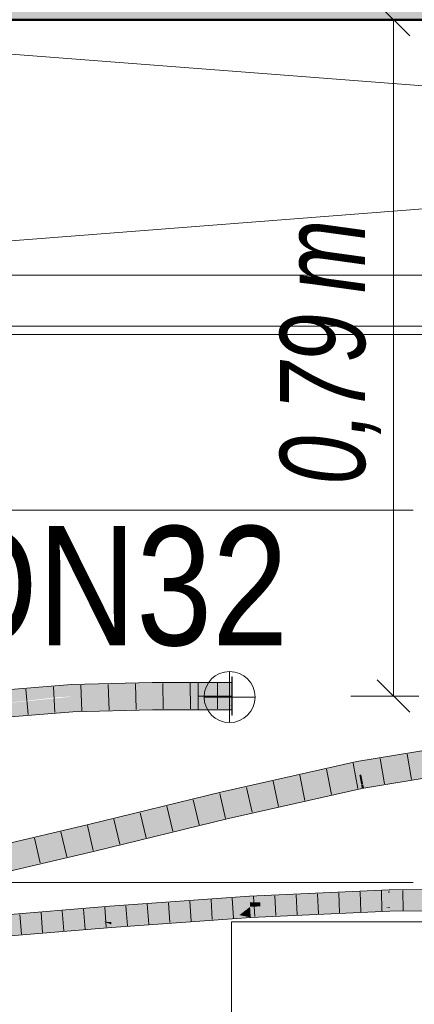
# Model space of a CAD drawing. Extents: x -620 to 300, y 62 to 1107.
# Tile 122 of 256: x -30 to -21, y 965 to 988. Entities that reach past the tile are written whole.
import ezdxf
from ezdxf.lldxf.tags import DXFTag

# ---------------------------------------------------------------- set-up
doc = ezdxf.new("R2010")
doc.units = 0
doc.layers.get('0').update_dxf_attribs({"lineweight": 35})
for name, color, linetype, lineweight, true_color in [('30 -34 Innenwände- 11 Durchbruch', 4, 'Continuous', 9, 0x00ffff), ('30 -35 Decken- 1 Konstruktion-Träger- Stahlbeton', 7, 'grob-A06G9FRA8I', 13, 0x33aa00), ('30 -35 Decken- 2.1 Treppen Innen 2D', 7, 'Continuous', 9, 0x599559), ('70 -75 Raumstempel- 1 Raumstempel', 1, 'Continuous', 50, 0xff0000), ('E_Aussparung Bemaßung', 5, 'Continuous', 9, 0x0000ff), ('E_Leerrohr 25', 7, 'Continuous', 9, 0xff8000), ('E_Leerrohr 25-Shading', 7, 'Continuous', 9, 0xff8000), ('E_Leerrohr 32', 7, 'Continuous', 9, 0x00b300), ('E_Leerrohr 32-Shading', 7, 'Continuous', 9, 0x00b300), ('E_Leerrohrdose 32', 7, 'Continuous', 9, 0x99ff99)]:
    doc.layers.add(name, color=color, linetype=linetype, lineweight=lineweight, true_color=true_color)
doc.layers.add('Detailelementbeschriftung', color=7, linetype='Continuous', lineweight=9)
doc.layers.add('iwb_Schraffur_Unterzug', color=7, linetype='Continuous', lineweight=5, true_color=0xffffcc, plot=False)
doc.styles.get("Standard").update_dxf_attribs({"font": 'ARIALN.TTF'})
tags = doc.linetypes.add('grob-A06G9FRA8I', pattern=[14, 3, -8, 3]).pattern_tags.tags
tags[8:9] = [DXFTag(74, 4), DXFTag(75, 0), DXFTag(340, '0'), DXFTag(46, 0.0), DXFTag(50, 0.0), DXFTag(44, 0.0), DXFTag(45, 0.0)]
tags[6:7] = [DXFTag(74, 4), DXFTag(75, 0), DXFTag(340, '0'), DXFTag(46, 0.0), DXFTag(50, 0.0), DXFTag(44, 0.0), DXFTag(45, 0.0)]
tags[4:5] = [DXFTag(74, 4), DXFTag(75, 0), DXFTag(340, '0'), DXFTag(46, 0.0), DXFTag(50, 0.0), DXFTag(44, 0.0), DXFTag(45, 0.0)]
tags = doc.linetypes.add('STRICHPUNKT2', pattern=[12.7, 6.35, -3.175, 0, -3.175]).pattern_tags.tags
tags[10:11] = [DXFTag(74, 4), DXFTag(75, 0), DXFTag(340, '0'), DXFTag(46, 0.0), DXFTag(50, 0.0), DXFTag(44, 0.0), DXFTag(45, 0.0)]
tags[8:9] = [DXFTag(74, 4), DXFTag(75, 0), DXFTag(340, '0'), DXFTag(46, 0.0), DXFTag(50, 0.0), DXFTag(44, 0.0), DXFTag(45, 0.0)]
tags[6:7] = [DXFTag(74, 4), DXFTag(75, 0), DXFTag(340, '0'), DXFTag(46, 0.0), DXFTag(50, 0.0), DXFTag(44, 0.0), DXFTag(45, 0.0)]
tags[4:5] = [DXFTag(74, 4), DXFTag(75, 0), DXFTag(340, '0'), DXFTag(46, 0.0), DXFTag(50, 0.0), DXFTag(44, 0.0), DXFTag(45, 0.0)]

# ---------------------------------------------------------------- blocks, each defined once
blk = doc.blocks.new('Shading-A06G9FND8I', base_point=(-10.6726598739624, 972.0637817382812))
at = {"layer": 'E_Leerrohr 32-Shading', "color": 83, "true_color": 0x7fd57f}
for points in [[(-15.3454475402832, 971.6173706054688), (-19.3877067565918, 970.8167114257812), (-14.84033679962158, 971.4708251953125), (-21.93147087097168, 970.3113403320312)], [(-15.41321182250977, 971.6063232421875), (-16.87749862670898, 971.3668823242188), (-21.97485160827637, 970.3042602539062), (-21.97961044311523, 970.3302612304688)], [(-15.41321182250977, 971.6063232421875), (-21.97485160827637, 970.3042602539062), (-19.3877067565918, 970.8167114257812)], [(-21.88680839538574, 970.0894165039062), (-14.81215953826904, 971.246337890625), (-21.93147087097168, 970.3113403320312), (-14.84033679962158, 971.4708251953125)], [(-16.87749862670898, 971.3668823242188), (-22.01551818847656, 970.5267944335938), (-21.97961044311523, 970.3302612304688)], [(-19.3877067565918, 970.8167114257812), (-21.97485160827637, 970.3042602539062), (-21.93147087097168, 970.3113403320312)], [(-25.1223087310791, 969.5923461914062), (-21.97961044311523, 970.3302612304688), (-25.17403411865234, 969.8126220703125), (-22.01551818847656, 970.5267944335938)], [(-25.1223087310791, 969.5923461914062), (-21.97485160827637, 970.3042602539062), (-21.97961044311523, 970.3302612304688)], [(-21.93418502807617, 970.0816650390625), (-21.97485160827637, 970.3042602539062), (-25.07058334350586, 969.3720703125), (-25.1223087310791, 969.5923461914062)], [(-21.93418502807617, 970.0816650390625), (-21.88680839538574, 970.0894165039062), (-21.97485160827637, 970.3042602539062), (-21.93147087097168, 970.3113403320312)], [(-25.1223087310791, 969.5923461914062), (-25.17403411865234, 969.8126220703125), (-28.26284408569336, 968.8276977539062), (-28.31542205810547, 969.0477905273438)], [(-25.07058334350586, 969.3720703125), (-25.1223087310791, 969.5923461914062), (-28.21026802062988, 968.607666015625), (-28.26284408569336, 968.8276977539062)], [(-28.2847728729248, 968.9194946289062), (-28.31542205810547, 969.0477905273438), (-31.45238494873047, 968.3126831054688)], [(-31.40449714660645, 968.091552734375), (-28.26284408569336, 968.8276977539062), (-31.45238494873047, 968.3126831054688), (-28.2847728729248, 968.9194946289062)], [(-29.89372062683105, 968.2131958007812), (-28.21026802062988, 968.607666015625), (-31.40449714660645, 968.091552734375), (-28.26284408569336, 968.8276977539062)], [(-29.89372062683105, 968.2131958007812), (-31.40449714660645, 968.091552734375), (-31.39329528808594, 968.0398559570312)], [(-31.35660743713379, 967.8704223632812), (-29.89372062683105, 968.2131958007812), (-31.39329528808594, 968.0398559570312)]]:
    blk.add_solid(points, dxfattribs=at)
at = {"layer": 'E_Leerrohr 32-Shading', "color": 83, "true_color": 0x7fbd7f}
for points in [[(-16.29699897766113, 971.48486328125), (-19.26719093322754, 971.0711059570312), (-16.47067451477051, 971.4495239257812), (-22.03236198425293, 970.6190185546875)], [(-16.47067451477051, 971.4495239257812), (-22.03236198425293, 970.6190185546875), (-16.87766075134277, 971.3668823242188), (-22.01551818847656, 970.5267944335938)], [(-18.48402214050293, 970.5968017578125), (-14.81215953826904, 971.246337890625), (-21.88680839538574, 970.0894165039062)], [(-16.76508522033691, 970.83203125), (-19.09078788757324, 970.4894409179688), (-21.86719131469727, 969.9976196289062), (-21.8673267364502, 969.998291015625)], [(-22.01551818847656, 970.5267944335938), (-22.03236198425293, 970.6190185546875), (-25.17403411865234, 969.8126220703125), (-25.19545936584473, 969.9038696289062)], [(-19.09078788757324, 970.4894409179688), (-21.80752372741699, 970.1007080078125), (-21.93222999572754, 970.0709228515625), (-21.93418502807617, 970.0816650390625)], [(-19.09078788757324, 970.4894409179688), (-21.88339042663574, 970.078125), (-21.8673267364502, 969.998291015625)], [(-18.48402214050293, 970.5968017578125), (-21.51237678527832, 970.1452026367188), (-19.09078788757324, 970.4894409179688), (-21.80752372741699, 970.1007080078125)], [(-21.93222999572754, 970.0709228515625), (-21.93418502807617, 970.0816650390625), (-25.07058334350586, 969.3720703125)], [(-25.04915809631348, 969.2808227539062), (-21.91733932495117, 969.9894409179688), (-25.07058334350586, 969.3720703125), (-21.93222999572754, 970.0709228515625)], [(-21.80752372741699, 970.1007080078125), (-21.88680839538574, 970.0894165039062), (-21.93418502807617, 970.0816650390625)], [(-21.88339042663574, 970.078125), (-21.93222999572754, 970.0709228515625), (-21.8673267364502, 969.998291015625), (-21.91733932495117, 969.9894409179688)], [(-21.8673267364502, 969.998291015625), (-21.91733932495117, 969.9894409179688), (-21.86719131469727, 969.9976196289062)], [(-21.51237678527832, 970.1452026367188), (-21.88680839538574, 970.0894165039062), (-21.80752372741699, 970.1007080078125)], [(-25.17403411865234, 969.8126220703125), (-25.19545936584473, 969.9038696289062), (-28.31542205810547, 969.0477905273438), (-28.33720016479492, 969.1389770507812)], [(-27.19053840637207, 968.7594604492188), (-25.04915809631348, 969.2808227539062), (-28.21026802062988, 968.607666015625), (-25.07058334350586, 969.3720703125)], [(-29.9566764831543, 968.7594604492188), (-31.36297035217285, 968.3394165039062), (-28.33720016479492, 969.1389770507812), (-28.31542205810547, 969.0477905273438)], [(-31.36297035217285, 968.3394165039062), (-31.45238494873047, 968.3126831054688), (-28.31542205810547, 969.0477905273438)], [(-28.19679069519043, 968.5512084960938), (-28.21026802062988, 968.607666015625), (-29.89372062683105, 968.2131958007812)], [(-27.19053840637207, 968.7594604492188), (-28.21026802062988, 968.607666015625), (-28.19679069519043, 968.5512084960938)], [(-28.18848991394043, 968.5164794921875), (-27.19053840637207, 968.7594604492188), (-28.19679069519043, 968.5512084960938)], [(-29.89372062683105, 968.2131958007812), (-30.67834281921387, 968.0293579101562), (-28.19679069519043, 968.5512084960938), (-30.55030822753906, 968.0441284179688)], [(-28.19679069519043, 968.5512084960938), (-30.55030822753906, 968.0441284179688), (-28.18848991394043, 968.5164794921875), (-29.86753845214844, 968.123046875)], [(-30.55030822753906, 968.0441284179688), (-31.35660743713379, 967.8704223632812), (-29.86753845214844, 968.123046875), (-30.42236137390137, 967.9930419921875)]]:
    blk.add_solid(points, dxfattribs=at)
blk = doc.blocks.new('Shading-A06G9FNF8I', base_point=(-24.97461700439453, 972.4774780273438))
at = {"layer": 'E_Leerrohr 32-Shading', "color": 83, "true_color": 0x7fbd7f}
for points in [[(-28.73831176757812, 972.4290771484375), (-30.62733840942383, 972.2762451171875), (-29.77438545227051, 972.251220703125), (-30.61780548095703, 972.1829833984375)], [(-28.73831176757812, 972.4290771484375), (-29.77438545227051, 972.251220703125), (-28.73651123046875, 972.3948974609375)], [(-29.77438545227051, 972.251220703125), (-28.7333812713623, 972.33544921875), (-28.73651123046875, 972.3948974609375)], [(-26.84316635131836, 972.4756469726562), (-28.73831176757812, 972.4290771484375), (-26.8431510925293, 972.474365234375), (-28.73651123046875, 972.3948974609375)], [(-28.73651123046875, 972.3948974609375), (-28.7333812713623, 972.33544921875), (-26.8431510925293, 972.474365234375), (-26.84196662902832, 972.3819580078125)], [(-24.97461700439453, 972.4774780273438), (-26.84316635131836, 972.4756469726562), (-26.8431510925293, 972.474365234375)], [(-24.97461700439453, 972.4774780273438), (-26.8431510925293, 972.474365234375), (-24.97461700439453, 972.3837890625), (-26.84196662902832, 972.3819580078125)], [(-28.70828437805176, 971.8589477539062), (-28.70957946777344, 971.883544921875), (-29.72589492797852, 971.7900390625), (-29.72630500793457, 971.8012084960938)], [(-28.70465087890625, 971.7899780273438), (-28.70828437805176, 971.8589477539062), (-29.72286605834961, 971.70751953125), (-29.72589492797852, 971.7900390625)], [(-26.83526039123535, 971.8584594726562), (-26.83589172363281, 971.9075927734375), (-28.70957946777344, 971.883544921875), (-28.7088794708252, 971.883544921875)], [(-26.83526039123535, 971.8584594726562), (-28.70957946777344, 971.883544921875), (-28.70828437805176, 971.8589477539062)], [(-26.83589172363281, 971.9075927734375), (-26.8361701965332, 971.929443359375), (-28.7088794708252, 971.883544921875)], [(-28.70828437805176, 971.8589477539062), (-28.70465087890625, 971.7899780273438), (-26.83526039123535, 971.8584594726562), (-26.83497047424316, 971.835693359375)], [(-25.07466316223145, 971.9225463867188), (-24.97461700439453, 971.9312133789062), (-26.8361701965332, 971.929443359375)], [(-26.83589172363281, 971.9075927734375), (-25.48829460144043, 971.8866577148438), (-26.8361701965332, 971.929443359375), (-25.07466316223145, 971.9225463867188)], [(-26.06701469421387, 971.83642578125), (-25.48829460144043, 971.8866577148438), (-26.83526039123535, 971.8584594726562), (-26.83589172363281, 971.9075927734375)], [(-26.83526039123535, 971.8584594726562), (-26.83497047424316, 971.835693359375), (-26.06701469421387, 971.83642578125)], [(-24.97461700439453, 971.8375244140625), (-24.97461700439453, 971.878662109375), (-26.06701469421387, 971.83642578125), (-25.48829460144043, 971.8866577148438)], [(-25.48829460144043, 971.8866577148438), (-24.97461700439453, 971.878662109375), (-25.07466316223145, 971.9225463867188), (-24.97461700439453, 971.9221801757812)], [(-24.97461700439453, 971.9221801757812), (-24.97461700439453, 971.9312133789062), (-25.07466316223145, 971.9225463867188)], [(-29.72589492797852, 971.7900390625), (-29.72630500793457, 971.8012084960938), (-30.57177543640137, 971.7327880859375)], [(-29.72286605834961, 971.70751953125), (-29.72589492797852, 971.7900390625), (-30.56224250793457, 971.6395263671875), (-30.57177543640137, 971.7327880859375)]]:
    blk.add_solid(points, dxfattribs=at)
at = {"layer": 'E_Leerrohr 32-Shading', "color": 83, "true_color": 0x7fd57f}
for points in [[(-28.72579956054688, 972.1915283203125), (-28.7333812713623, 972.33544921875), (-29.77438545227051, 972.251220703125)], [(-26.83910751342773, 972.1588134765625), (-26.84196662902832, 972.3819580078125), (-28.72579956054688, 972.1915283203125), (-28.7333812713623, 972.33544921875)], [(-24.97461700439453, 972.3837890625), (-26.84196662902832, 972.3819580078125), (-24.97461700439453, 972.1575317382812), (-26.83908462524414, 972.156982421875)], [(-28.7232666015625, 972.1434326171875), (-28.72579956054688, 972.1915283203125), (-30.61780548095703, 972.1829833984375), (-29.77438545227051, 972.251220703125)], [(-28.7232666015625, 972.1434326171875), (-30.61780548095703, 972.1829833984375), (-30.60920143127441, 972.0988159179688)], [(-29.0159740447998, 972.1365356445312), (-30.60920143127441, 972.0988159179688), (-30.59479522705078, 971.9579467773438)], [(-28.7232666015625, 972.1434326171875), (-30.59479141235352, 971.9578857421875), (-28.72148132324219, 972.1094970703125)], [(-28.72148132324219, 972.1094970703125), (-30.59479141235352, 971.9578857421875), (-29.72630500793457, 971.8012084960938), (-30.58023262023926, 971.8154907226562)], [(-28.72148132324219, 972.1094970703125), (-29.72630500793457, 971.8012084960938), (-28.70957946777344, 971.883544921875)], [(-26.83908462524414, 972.156982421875), (-26.83910751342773, 972.1588134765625), (-28.7232666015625, 972.1434326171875), (-28.72579956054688, 972.1915283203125)], [(-27.97593307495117, 972.1488037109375), (-28.7232666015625, 972.1434326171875), (-28.72148132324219, 972.1094970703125)], [(-26.83908462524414, 972.156982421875), (-27.97593307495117, 972.1488037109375), (-26.83906936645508, 972.1557006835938), (-28.72148132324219, 972.1094970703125)], [(-28.72148132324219, 972.1094970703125), (-28.70957946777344, 971.883544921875), (-26.83906936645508, 972.1557006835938), (-26.8361701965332, 971.929443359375)], [(-26.83908462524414, 972.156982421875), (-26.83906936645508, 972.1557006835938), (-24.97461700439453, 972.1575317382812)], [(-26.83906936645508, 972.1557006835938), (-26.8361701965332, 971.929443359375), (-24.97461700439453, 972.1575317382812), (-24.97461700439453, 971.9312133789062)], [(-30.58023262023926, 971.8154907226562), (-30.57177543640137, 971.7327880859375), (-29.72630500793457, 971.8012084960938)]]:
    blk.add_solid(points, dxfattribs=at)
blk = doc.blocks.new('Shading-A06G9FNJ8I', base_point=(-25.76261711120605, 972.4774780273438))
at = {"layer": 'E_Leerrohr 25-Shading', "color": 253, "true_color": 0xababab}
for points in [[(-24.97461700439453, 972.6074829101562), (-24.97461700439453, 972.4757080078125), (-24.96261787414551, 972.6074829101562), (-24.96261787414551, 972.4757080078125)], [(-24.97461700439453, 971.8392944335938), (-24.97461700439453, 971.70751953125), (-24.96261787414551, 971.8392944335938), (-24.96261787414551, 971.70751953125)]]:
    blk.add_solid(points, dxfattribs=at)
at = {"layer": 'E_Leerrohr 25-Shading', "color": 253, "true_color": 0xb6b6b6}
for points in [[(-25.76261711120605, 972.4774780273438), (-25.76261711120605, 972.1575317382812), (-24.97461700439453, 972.4774780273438), (-24.97461700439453, 972.1575317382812)], [(-25.76261711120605, 972.1575317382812), (-25.76261711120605, 971.8375244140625), (-24.97461700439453, 972.1575317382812), (-24.97461700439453, 971.8375244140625)]]:
    blk.add_solid(points, dxfattribs=at)
at = {"layer": 'E_Leerrohr 25-Shading', "color": 9, "true_color": 0xbdbdbd}
for points in [[(-24.96261787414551, 972.4757080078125), (-24.97461700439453, 972.4757080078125), (-24.96261787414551, 972.2494506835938), (-24.97461700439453, 972.2494506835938)], [(-24.97461700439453, 972.2494506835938), (-24.97461700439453, 972.1575317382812), (-24.96261787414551, 972.2494506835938), (-24.96261787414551, 972.1575317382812)], [(-24.97461700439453, 972.1575317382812), (-24.97461700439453, 971.8392944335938), (-24.96261787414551, 972.1575317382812), (-24.96261787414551, 971.8392944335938)]]:
    blk.add_solid(points, dxfattribs=at)
blk = doc.blocks.new('Shading-A06G9FOF8I', base_point=(-11.54458999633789, 967.4410400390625))
at = {"layer": 'E_Leerrohr 25-Shading', "color": 43, "true_color": 0xd7ab7f}
for points in [[(-24.55681419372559, 967.4546508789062), (-25.96562194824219, 967.3530883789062), (-24.55506706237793, 967.4249267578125)], [(-21.2753963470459, 967.60400390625), (-24.55681419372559, 967.4546508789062), (-21.29426193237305, 967.5298461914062), (-24.55506706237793, 967.4249267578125)], [(-24.55506706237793, 967.4249267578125), (-24.55251502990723, 967.3815307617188), (-21.29426193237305, 967.5298461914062)], [(-21.2753963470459, 967.60400390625), (-21.29426193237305, 967.5298461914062), (-21.27341842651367, 967.53076171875)], [(-21.2753963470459, 967.60400390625), (-21.27341842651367, 967.53076171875), (-18.03078651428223, 967.6309814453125), (-18.03124618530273, 967.5578002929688)], [(-27.82841682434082, 967.1517944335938), (-27.83358383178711, 967.2183837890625), (-29.23787689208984, 967.041259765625), (-28.21720123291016, 967.1864624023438)], [(-25.73588752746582, 967.2962646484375), (-27.76860427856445, 967.2230834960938), (-27.82841682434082, 967.1517944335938), (-27.83358383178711, 967.2183837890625)], [(-27.01851654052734, 967.2771606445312), (-27.76860427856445, 967.2230834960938), (-27.0175666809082, 967.2501220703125)], [(-25.73494911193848, 967.2962646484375), (-24.55251502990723, 967.3815307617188), (-27.01851654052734, 967.2771606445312), (-25.96562194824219, 967.3530883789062)], [(-25.73494911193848, 967.2962646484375), (-27.01851654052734, 967.2771606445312), (-27.0175666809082, 967.2501220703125)], [(-27.01591491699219, 967.2039184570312), (-25.73494911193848, 967.2962646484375), (-27.01605606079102, 967.2078857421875), (-25.73588752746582, 967.2962646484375)], [(-25.96562194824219, 967.3530883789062), (-24.55251502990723, 967.3815307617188), (-24.55506706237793, 967.4249267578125)], [(-29.23787689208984, 967.041259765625), (-28.21720123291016, 967.1864624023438), (-31.10206985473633, 966.89501953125), (-31.10621452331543, 966.9462890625)], [(-31.10031318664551, 966.873291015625), (-29.9327507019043, 966.9703369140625), (-31.10206985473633, 966.89501953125), (-29.67612838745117, 967.0068969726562)], [(-29.9327507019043, 966.9703369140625), (-29.45964241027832, 967.0097045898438), (-29.67612838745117, 967.0068969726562), (-29.23787689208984, 967.041259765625)], [(-27.82791709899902, 967.1453857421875), (-27.82841682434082, 967.1517944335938), (-29.45964241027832, 967.0097045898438), (-29.23787689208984, 967.041259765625)], [(-27.82791709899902, 967.1453857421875), (-27.01591491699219, 967.2039184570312), (-27.82841682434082, 967.1517944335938), (-27.01605606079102, 967.2078857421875)], [(-24.74843406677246, 967.00048828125), (-26.97492790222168, 966.8505249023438), (-27.79488754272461, 966.7198486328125), (-27.37569999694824, 966.8225708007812)], [(-24.74843406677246, 967.00048828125), (-27.79488754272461, 966.7198486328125), (-24.54543304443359, 966.9591674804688)], [(-25.33927345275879, 966.9703369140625), (-27.37008857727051, 966.8239135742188), (-25.04166793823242, 966.9855346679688), (-26.97492790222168, 966.8505249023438)], [(-26.97492790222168, 966.8505249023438), (-24.74843406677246, 967.00048828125), (-25.04166793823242, 966.9855346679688)], [(-25.33927345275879, 966.9703369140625), (-25.04167938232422, 966.9855346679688), (-24.79378890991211, 967.0097045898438), (-24.76868438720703, 967.0045776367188)], [(-25.04167938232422, 966.9855346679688), (-24.74843406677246, 967.00048828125), (-24.76868438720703, 967.0045776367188)], [(-24.53175926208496, 967.0286254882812), (-24.79378890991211, 967.0097045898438), (-24.53143310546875, 967.0230712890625)], [(-24.53132247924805, 967.0211791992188), (-24.53143310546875, 967.0230712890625), (-24.76868438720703, 967.0045776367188), (-24.79378890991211, 967.0097045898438)], [(-24.74843406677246, 967.00048828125), (-24.53075790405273, 967.0115356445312), (-24.76868438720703, 967.0045776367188), (-24.53132247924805, 967.0211791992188)], [(-24.52775382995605, 966.9605102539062), (-24.53075790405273, 967.0115356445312), (-24.54543304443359, 966.9591674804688), (-24.74843406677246, 967.00048828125)], [(-21.26338195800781, 967.159423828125), (-21.26386642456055, 967.1773681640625), (-24.53175926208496, 967.0286254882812)], [(-24.53143310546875, 967.0230712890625), (-21.26297950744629, 967.1445922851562), (-24.53175926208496, 967.0286254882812), (-21.26338195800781, 967.159423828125)], [(-21.26297950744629, 967.1445922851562), (-24.53143310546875, 967.0230712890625), (-24.18941307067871, 967.0340576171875)], [(-24.18939018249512, 967.0340576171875), (-24.53143310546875, 967.0230712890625), (-24.53132247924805, 967.0211791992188)], [(-24.53075790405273, 967.0115356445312), (-24.18939018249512, 967.0340576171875), (-24.53132247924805, 967.0211791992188)], [(-24.53075790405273, 967.0115356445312), (-21.26222801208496, 967.1167602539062), (-24.18939018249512, 967.0340576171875), (-21.26253890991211, 967.1282958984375)], [(-21.26192283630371, 967.1054077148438), (-21.26222801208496, 967.1167602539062), (-24.52775382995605, 966.9605102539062), (-24.53075790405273, 967.0115356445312)], [(-24.52775382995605, 966.9605102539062), (-24.5274600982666, 966.9555053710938), (-21.26192283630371, 967.1054077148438), (-21.26188850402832, 967.1041870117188)], [(-21.26253890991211, 967.1282958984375), (-21.26297950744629, 967.1445922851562), (-24.18941307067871, 967.0340576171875)], [(-21.26386642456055, 967.1773681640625), (-18.03362274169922, 967.1793823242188), (-18.03346633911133, 967.2042236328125)], [(-21.26386642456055, 967.1773681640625), (-18.65068054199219, 967.146728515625), (-18.03362274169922, 967.1793823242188), (-18.0338249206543, 967.1472778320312)], [(-18.65068054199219, 967.146728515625), (-21.26386642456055, 967.1773681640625), (-21.26338195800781, 967.159423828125)], [(-21.26297950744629, 967.1445922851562), (-18.65068054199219, 967.146728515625), (-21.26338195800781, 967.159423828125)], [(-20.00875663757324, 967.1356201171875), (-18.3606128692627, 967.1453247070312), (-21.26297950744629, 967.1445922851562), (-18.65068054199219, 967.146728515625)], [(-21.26297950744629, 967.1445922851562), (-21.26253890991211, 967.1282958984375), (-20.00875663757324, 967.1356201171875)], [(-21.26222801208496, 967.1167602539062), (-20.00876617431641, 967.1356201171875), (-21.26253890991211, 967.1282958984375)], [(-21.26222801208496, 967.1167602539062), (-19.53064918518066, 967.126953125), (-20.00876617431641, 967.1356201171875), (-19.27418899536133, 967.1304321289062)], [(-21.12174606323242, 967.1053466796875), (-19.53064918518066, 967.126953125), (-21.26192283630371, 967.1054077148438), (-21.26222801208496, 967.1167602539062)], [(-21.26192283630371, 967.1054077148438), (-21.26188850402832, 967.1041870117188), (-21.12174606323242, 967.1053466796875)], [(-21.12174606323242, 967.1053466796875), (-18.64430046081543, 967.1259155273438), (-19.53064918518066, 967.126953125), (-19.12232971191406, 967.1293334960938)], [(-27.79885864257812, 966.7710571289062), (-27.8005542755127, 966.7929077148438), (-29.88032341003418, 966.5465087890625), (-28.63790702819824, 966.7232666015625)], [(-27.79885864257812, 966.7710571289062), (-29.88032341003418, 966.5465087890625), (-28.66963005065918, 966.6471557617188)], [(-27.79488754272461, 966.7198486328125), (-27.79885864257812, 966.7710571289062), (-28.66963005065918, 966.6471557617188)], [(-27.38845252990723, 966.8216552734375), (-27.37008857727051, 966.8239135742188), (-27.8005542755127, 966.7929077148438)], [(-27.79885864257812, 966.7710571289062), (-27.38845252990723, 966.8216552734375), (-27.8005542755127, 966.7929077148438)], [(-27.79885864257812, 966.7710571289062), (-27.79488754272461, 966.7198486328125), (-27.38845252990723, 966.8216552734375), (-27.37569999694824, 966.8225708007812)], [(-24.54543304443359, 966.9591674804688), (-27.79488754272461, 966.7198486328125), (-25.68129348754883, 966.872314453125)], [(-27.37569999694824, 966.8225708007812), (-27.37008857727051, 966.8239135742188), (-27.38845252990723, 966.8216552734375)], [(-26.97492790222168, 966.8505249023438), (-27.37008857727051, 966.8239135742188), (-27.37569999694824, 966.8225708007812)], [(-24.5274600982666, 966.9555053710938), (-24.54543304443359, 966.9591674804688), (-25.68129348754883, 966.872314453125)], [(-24.54543304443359, 966.9591674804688), (-24.5274600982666, 966.9555053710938), (-24.52775382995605, 966.9605102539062)], [(-29.88032341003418, 966.5465087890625), (-28.63790702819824, 966.7232666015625), (-30.23315048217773, 966.5171508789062), (-30.23618507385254, 966.5903930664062)]]:
    blk.add_solid(points, dxfattribs=at)
at = {"layer": 'E_Leerrohr 25-Shading', "color": 31, "true_color": 0xfabd7f}
for points in [[(-21.27341842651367, 967.53076171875), (-24.55251502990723, 967.3815307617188), (-21.87191581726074, 967.3265991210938), (-24.54823684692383, 967.3087768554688)], [(-21.27341842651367, 967.53076171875), (-21.87191581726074, 967.3265991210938), (-21.26864242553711, 967.3540649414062)], [(-18.03124618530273, 967.5578002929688), (-21.27341842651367, 967.53076171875), (-18.03137016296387, 967.5380249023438), (-21.27339935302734, 967.5300903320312)], [(-18.03137016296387, 967.5380249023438), (-21.27339935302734, 967.5300903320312), (-18.03197860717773, 967.441162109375), (-21.26864242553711, 967.3540649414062)], [(-24.54213714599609, 967.205078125), (-25.73494911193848, 967.2962646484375), (-24.97870635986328, 967.173583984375), (-27.01591491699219, 967.2039184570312)], [(-24.55251502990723, 967.3815307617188), (-25.73494911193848, 967.2962646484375), (-24.54823684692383, 967.3087768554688)], [(-25.73494911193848, 967.2962646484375), (-24.54213714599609, 967.205078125), (-24.54823684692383, 967.3087768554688)], [(-24.30172348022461, 967.3104248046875), (-24.54823684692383, 967.3087768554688), (-24.3003044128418, 967.216064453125), (-24.54213714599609, 967.205078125)], [(-24.54213714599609, 967.205078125), (-22.76401901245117, 967.1900634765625), (-21.59412574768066, 967.2584228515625), (-21.35379219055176, 967.199462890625)], [(-24.54213714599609, 967.205078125), (-21.59412574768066, 967.2584228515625), (-24.3003044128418, 967.216064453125)], [(-21.87191581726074, 967.3265991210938), (-24.30172348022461, 967.3104248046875), (-24.3003044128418, 967.216064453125)], [(-21.59412574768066, 967.2584228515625), (-21.87191581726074, 967.3265991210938), (-24.3003044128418, 967.216064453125)], [(-21.26864242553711, 967.3540649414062), (-21.87191581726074, 967.3265991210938), (-21.26774597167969, 967.3209228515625)], [(-21.26774597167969, 967.3209228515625), (-21.87191581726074, 967.3265991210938), (-21.26619529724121, 967.2635498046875), (-21.59412574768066, 967.2584228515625)], [(-21.26619529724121, 967.2635498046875), (-21.59412574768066, 967.2584228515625), (-21.26447868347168, 967.2000122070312), (-21.35379219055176, 967.199462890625)], [(-21.26864242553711, 967.3540649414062), (-18.03235626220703, 967.3809814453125), (-18.03197860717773, 967.441162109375)], [(-18.03235626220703, 967.3809814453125), (-21.26864242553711, 967.3540649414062), (-18.03277015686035, 967.3153686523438), (-21.26774597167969, 967.3209228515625)], [(-18.03277015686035, 967.3153686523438), (-21.26774597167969, 967.3209228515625), (-18.03315353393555, 967.2540893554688), (-21.26619529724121, 967.2635498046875)], [(-18.03315353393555, 967.2540893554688), (-21.26619529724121, 967.2635498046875), (-18.07039833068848, 967.2039184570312), (-21.26447868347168, 967.2000122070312)], [(-28.77896881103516, 966.9029541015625), (-28.20686721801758, 966.9364624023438), (-29.9327507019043, 966.9703369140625), (-29.45964241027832, 967.0097045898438)], [(-27.82791709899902, 967.1453857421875), (-29.45964241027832, 967.0097045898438), (-27.81423568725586, 966.9691162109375), (-28.20686721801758, 966.9364624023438)], [(-27.01591491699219, 967.2039184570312), (-27.82791709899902, 967.1453857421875), (-24.97870635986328, 967.173583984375), (-27.81423568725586, 966.9691162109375)], [(-24.79378890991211, 967.0097045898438), (-24.57723808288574, 967.1777954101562), (-27.81423568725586, 966.9691162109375), (-24.97870635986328, 967.173583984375)], [(-24.79378890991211, 967.0097045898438), (-27.81423568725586, 966.9691162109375), (-27.81244659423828, 966.946044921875)], [(-25.33927345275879, 966.9703369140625), (-24.79378890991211, 967.0097045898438), (-27.81028938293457, 966.9182739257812), (-27.81244659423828, 966.946044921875)], [(-24.57723808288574, 967.1777954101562), (-24.54213714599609, 967.205078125), (-24.97870635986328, 967.173583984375)], [(-24.53175926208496, 967.0286254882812), (-24.54055786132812, 967.17822265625), (-24.79378890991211, 967.0097045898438), (-24.57723808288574, 967.1777954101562)], [(-24.54055786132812, 967.17822265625), (-24.54213714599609, 967.205078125), (-24.57723808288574, 967.1777954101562)], [(-22.76401901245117, 967.1900634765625), (-24.54213714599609, 967.205078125), (-24.54055786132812, 967.17822265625)], [(-24.53175926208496, 967.0286254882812), (-21.26386642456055, 967.1773681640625), (-24.54055786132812, 967.17822265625), (-22.76401901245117, 967.1900634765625)], [(-22.76401901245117, 967.1900634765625), (-21.26386642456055, 967.1773681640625), (-21.35379219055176, 967.199462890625)], [(-21.35379219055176, 967.199462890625), (-21.26386642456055, 967.1773681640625), (-21.26447868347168, 967.2000122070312)], [(-21.26447868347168, 967.2000122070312), (-21.26386642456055, 967.1773681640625), (-18.07039833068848, 967.2039184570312)], [(-31.10031318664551, 966.873291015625), (-29.01743507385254, 966.888916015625), (-29.9327507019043, 966.9703369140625), (-28.77896881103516, 966.9029541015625)], [(-29.01743507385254, 966.888916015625), (-31.10031318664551, 966.873291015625), (-31.09749221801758, 966.8384399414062)], [(-31.09173965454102, 966.7672729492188), (-29.01743507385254, 966.888916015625), (-31.09749221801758, 966.8384399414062)], [(-29.89067649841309, 966.7965087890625), (-28.67996978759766, 966.8971557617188), (-31.09173965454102, 966.7672729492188), (-29.01743507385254, 966.888916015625)], [(-31.09173965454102, 966.7672729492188), (-31.08606147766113, 966.6970825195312), (-29.89067649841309, 966.7965087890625)], [(-28.63790702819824, 966.7232666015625), (-29.89067649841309, 966.7965087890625), (-31.07859802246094, 966.6047973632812), (-31.08606147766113, 966.6970825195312)], [(-28.63790702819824, 966.7232666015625), (-28.67996978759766, 966.8971557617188), (-29.89067649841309, 966.7965087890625)], [(-29.01743507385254, 966.888916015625), (-28.67996978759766, 966.8971557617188), (-28.77896881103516, 966.9029541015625)], [(-28.67996978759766, 966.8971557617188), (-28.20686721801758, 966.9364624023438), (-28.77896881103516, 966.9029541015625)], [(-28.67996978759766, 966.8971557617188), (-28.13315391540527, 966.910400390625), (-28.20686721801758, 966.9364624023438)], [(-28.67996978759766, 966.8971557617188), (-27.97976875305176, 966.856201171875), (-28.13315391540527, 966.910400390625)], [(-28.63790702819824, 966.7232666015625), (-27.8005542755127, 966.7929077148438), (-28.67996978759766, 966.8971557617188), (-27.97976875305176, 966.856201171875)], [(-27.81423568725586, 966.9691162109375), (-28.20686721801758, 966.9364624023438), (-27.81244659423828, 966.946044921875)], [(-27.81028938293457, 966.9182739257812), (-27.81244659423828, 966.946044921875), (-28.13315391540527, 966.910400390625), (-28.20686721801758, 966.9364624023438)], [(-27.80467796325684, 966.8460083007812), (-27.81028938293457, 966.9182739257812), (-27.97976875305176, 966.856201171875), (-28.13315391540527, 966.910400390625)], [(-27.97976875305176, 966.856201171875), (-27.8005542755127, 966.7929077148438), (-27.80467796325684, 966.8460083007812)], [(-27.37008857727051, 966.8239135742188), (-25.33927345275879, 966.9703369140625), (-27.80467796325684, 966.8460083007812), (-27.81028938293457, 966.9182739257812)], [(-27.80467796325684, 966.8460083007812), (-27.8005542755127, 966.7929077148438), (-27.37008857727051, 966.8239135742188)], [(-28.63790702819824, 966.7232666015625), (-31.07859802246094, 966.6047973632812), (-30.23618507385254, 966.5903930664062)]]:
    blk.add_solid(points, dxfattribs=at)
blk = doc.blocks.new('Referenz-A06G9FRB8I')
at = {"layer": '30 -34 Innenwände- 11 Durchbruch', "color": 0, "linetype": 'Continuous', "ltscale": 0.13}
for p, q in [((-40.57544797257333, 976.5229671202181), (-20.71516036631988, 976.5229671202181)), ((-40.57544797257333, 967.7738991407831), (-20.71516036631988, 967.7738991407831))]:
    blk.add_line(p, q, dxfattribs=at)
at = {"layer": '30 -35 Decken- 1 Konstruktion-Träger- Stahlbeton', "color": 0}
blk.add_line((75.9681366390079, 988.0531068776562), (-121.5754479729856, 988.0531068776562), dxfattribs=at)
at = {"layer": '30 -35 Decken- 2.1 Treppen Innen 2D', "color": 0, "linetype": 'Continuous', "ltscale": 0.13}
for p, q in [((-40.57544797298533, 982.053106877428), (36.92455202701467, 988.0531068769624)), ((36.92455202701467, 982.053106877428), (-40.57544797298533, 988.0531068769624)), ((-40.57544797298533, 982.0531068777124), (36.92455202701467, 982.0531068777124)), ((36.92455202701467, 980.8531068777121), (-40.57544797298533, 980.8531068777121)), ((36.92455202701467, 980.653106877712), (-40.57544797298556, 980.653106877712)), ((21.32455202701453, 966.8531068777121), (-24.97544797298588, 966.8531068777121)), ((-24.97544797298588, 966.8531068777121), (-24.97544797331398, 877.4531068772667))]:
    blk.add_line(p, q, dxfattribs=at)
at = {"layer": '30 -35 Decken- 2.1 Treppen Innen 2D', "color": 0, "linetype": 'grob-A06G9FRA8I', "ltscale": 0.13}
blk.add_line((36.92455202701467, 980.653106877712), (-40.57544797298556, 980.653106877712), dxfattribs=at)
at = {"layer": '70 -75 Raumstempel- 1 Raumstempel', "color": 0, "linetype": 'Continuous', "ltscale": 0.5}
blk.add_line((-40.57544797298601, 988.0531068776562), (36.92455202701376, 988.0531068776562), dxfattribs=at)
blk = doc.blocks.new('Referenz-A06G9FRD8I')
at = {"layer": 'iwb_Schraffur_Unterzug', "linetype": 'Continuous', "ltscale": 0.13}
for points in [[(-538.6279823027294, 990.4117008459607), (75.9681366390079, 989.7076961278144), (75.9681366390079, 988.0531068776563)], [(-538.6279823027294, 990.4117008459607), (75.9681366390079, 988.0531068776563), (-538.6279823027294, 988.0531068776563)]]:
    blk.add_solid(points, dxfattribs=at)
blk = doc.blocks.new('Enddeckel-A06G9FSR8I')
at = {"color": 0, "linetype": 'ByBlock', "lineweight": -2, "ltscale": 0.13}
for p, q in [((-24.96261706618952, 972.607505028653), (-24.97461706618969, 972.607505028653)), ((-24.97461706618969, 972.607505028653), (-24.97461706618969, 972.3439011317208)), ((-24.96261706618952, 972.607505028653), (-24.96261706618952, 972.3439011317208)), ((-24.97461706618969, 972.477505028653), (-25.76261706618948, 972.477505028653)), ((-25.76261706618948, 972.477505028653), (-25.76261706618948, 972.2900533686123)), ((-24.97461706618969, 972.477505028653), (-24.97461706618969, 972.2900533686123)), ((-24.97461706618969, 972.3439011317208), (-24.97461706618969, 971.9711089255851)), ((-24.96261706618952, 972.3439011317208), (-24.96261706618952, 971.9711089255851)), ((-25.76261706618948, 972.2900533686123), (-25.76261706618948, 972.0249566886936)), ((-24.97461706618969, 972.2900533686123), (-24.97461706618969, 972.0249566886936)), ((-25.76261706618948, 972.0249566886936), (-25.76261706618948, 971.837505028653)), ((-24.97461706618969, 972.0249566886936), (-24.97461706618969, 971.837505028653)), ((-24.97461706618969, 971.9711089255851), (-24.97461706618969, 971.7075050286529)), ((-24.96261706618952, 971.9711089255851), (-24.96261706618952, 971.7075050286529)), ((-25.76261706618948, 971.837505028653), (-24.97461706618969, 971.837505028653)), ((-24.97461706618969, 971.7075050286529), (-24.96261706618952, 971.7075050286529))]:
    blk.add_line(p, q, dxfattribs=at)
at = {"color": 0, "linetype": 'STRICHPUNKT2', "lineweight": 5, "ltscale": 0.13}
blk.add_line((-24.97461706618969, 972.157505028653), (-25.76261706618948, 972.157505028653), dxfattribs=at)
blk = doc.blocks.new('Kreis-A06G9FST8I')
at = {"color": 0, "linetype": 'ByBlock', "lineweight": -2, "ltscale": 0.13}
blk.add_circle((-25.02334175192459, 972.1351210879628), 0.6000000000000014, dxfattribs=at)
blk = doc.blocks.new('Flexrohr-A06G9FSX8I')
at = {"color": 0, "linetype": 'ByBlock', "lineweight": -2, "ltscale": 0.13}
for p, q in [((-30.62733895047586, 972.2762185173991), (-28.73831162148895, 972.4290678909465)), ((-29.75739014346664, 971.7238766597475), (-29.80576791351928, 972.3235283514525)), ((-29.1245107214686, 971.7751481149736), (-29.1628200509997, 972.3755271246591)), ((-28.73831162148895, 972.4290678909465), (-26.84316708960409, 972.4756624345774)), ((-28.49066483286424, 971.8143657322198), (-28.51955771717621, 972.4152715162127)), ((-27.85492429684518, 971.829893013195), (-27.87568321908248, 972.4311347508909)), ((-27.21918585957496, 971.8454753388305), (-27.23180662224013, 972.4469429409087)), ((-26.84316708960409, 972.4756624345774), (-24.97461707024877, 972.4775050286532)), ((-26.58228363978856, 971.8551540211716), (-26.58894159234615, 972.456717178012)), ((-25.94360642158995, 971.8557657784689), (-25.94761941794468, 972.4573523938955)), ((-25.3049292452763, 971.8563833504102), (-25.30629720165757, 972.457981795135)), ((-24.97461706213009, 971.8375050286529), (-24.9746170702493, 972.477505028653)), ((-30.56224262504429, 971.6395376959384), (-28.70465004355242, 971.7899537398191)), ((-28.70465004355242, 971.7899537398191), (-26.83496989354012, 971.8357149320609)), ((-26.83496989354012, 971.8357149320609), (-24.97461706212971, 971.8375050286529))]:
    blk.add_line(p, q, dxfattribs=at)
blk = doc.blocks.new('Einzeiliger Text-A06G9FSZ8I')
at = {"color": 0, "lineweight": -2, "insert": (-31.84497898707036, 976.1524284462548), "char_height": 2.8, "attachment_point": 1}
blk.add_mtext('{\\fArial Narrow;DN32}', dxfattribs=at)
blk = doc.blocks.new('Flexrohr-A06G9FTB8I')
at = {"color": 0, "linetype": 'ByBlock', "lineweight": -2, "ltscale": 0.13}
for p, q in [((-27.83358449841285, 967.2183740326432), (-24.5568143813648, 967.4546382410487)), ((-24.5568143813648, 967.4546382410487), (-21.27539626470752, 967.6039812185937)), ((-23.93563635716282, 966.9974394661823), (-23.96052819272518, 967.466779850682)), ((-23.43728962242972, 967.0201174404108), (-23.45990926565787, 967.4895728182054)), ((-22.93894321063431, 967.0428009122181), (-22.95929001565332, 967.5123602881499)), ((-22.44059704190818, 967.0654898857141), (-22.45867052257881, 967.535142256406)), ((-21.9422510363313, 967.0881843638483), (-21.95805086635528, 967.5579187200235)), ((-21.44390511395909, 967.1108843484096), (-21.45743112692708, 967.5806896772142)), ((-21.27539626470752, 967.6039812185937), (-18.03078632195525, 967.6309947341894)), ((-20.94528697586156, 967.121782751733), (-20.95644820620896, 967.591650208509)), ((-31.10621525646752, 966.9462750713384), (-27.83358449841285, 967.2183740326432)), ((-27.42225770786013, 966.761779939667), (-27.4576287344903, 967.2304470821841)), ((-26.92422151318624, 966.7976912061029), (-26.95825463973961, 967.2664574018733)), ((-26.42618547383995, 966.8336043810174), (-26.45888038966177, 967.3024658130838)), ((-25.92814957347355, 966.8695194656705), (-25.95950600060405, 967.3384723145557)), ((-25.43011379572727, 966.9054364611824), (-25.46013148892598, 967.3744769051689)), ((-24.93207812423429, 966.9413553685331), (-24.96075687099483, 967.4104795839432)), ((-24.43398349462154, 966.974766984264), (-24.46114671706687, 967.4439813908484)), ((-29.91298763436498, 966.5588141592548), (-29.95034247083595, 967.0273273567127)), ((-29.41482227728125, 966.6002344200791), (-29.45194653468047, 967.0687659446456)), ((-28.91665692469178, 966.6416547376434), (-28.95355059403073, 967.1102044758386)), ((-28.41849157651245, 966.6830751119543), (-28.45515464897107, 967.151642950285)), ((-27.92032623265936, 966.7244955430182), (-27.95675869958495, 967.1930813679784)), ((-24.52745993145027, 966.9555006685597), (-21.261888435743, 967.1041637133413)), ((-21.261888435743, 967.1041637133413), (-18.03392726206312, 967.1310045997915)), ((-27.79488775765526, 966.7198737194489), (-24.52745993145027, 966.9555006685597)), ((-31.06590781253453, 966.4479024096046), (-27.79488775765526, 966.7198737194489))]:
    blk.add_line(p, q, dxfattribs=at)
blk = doc.blocks.new('Flexrohr-A06G9FTH8I')
at = {"color": 0, "linetype": 'ByBlock', "lineweight": -2, "ltscale": 0.13}
for p, q in [((-14.88018579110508, 971.788358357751), (-22.03236219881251, 970.6190199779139)), ((-14.80048815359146, 971.1533400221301), (-21.91733979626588, 969.9894408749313)), ((-21.48703958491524, 970.6887594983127), (-21.38142313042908, 970.0965030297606)), ((-20.85396331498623, 970.7922965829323), (-20.75127603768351, 970.199525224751)), ((-22.03236219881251, 970.6190199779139), (-25.19545977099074, 969.903887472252)), ((-22.11926251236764, 970.5797156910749), (-22.01029758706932, 969.988066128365)), ((-23.37357656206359, 970.2962094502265), (-23.25291574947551, 969.7068339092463)), ((-22.7464219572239, 970.4379771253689), (-22.63160424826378, 969.8474354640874)), ((-24.62786780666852, 970.0125874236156), (-24.49555671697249, 969.42571747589)), ((-24.0007254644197, 970.154412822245), (-23.8742329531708, 969.5662613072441)), ((-25.19545977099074, 969.903887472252), (-28.33719978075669, 969.1389595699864)), ((-25.25448557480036, 969.869756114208), (-25.11691594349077, 969.2840965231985)), ((-21.91733979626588, 969.9894408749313), (-25.04915773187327, 969.2808339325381)), ((-26.49860216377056, 969.5668480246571), (-26.36013584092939, 968.9813997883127)), ((-25.87654388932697, 969.7183021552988), (-25.73852587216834, 969.1327480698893)), ((-27.12066039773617, 969.4153937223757), (-26.98174585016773, 968.8300516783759)), ((-28.33719978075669, 969.1389595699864), (-31.47222084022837, 968.4043067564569)), ((-28.36476800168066, 969.1127800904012), (-28.22510735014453, 968.527615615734)), ((-25.04915773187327, 969.2808339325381), (-28.18848948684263, 968.5164764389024)), ((-27.74271859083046, 969.2639392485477), (-27.60335590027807, 968.6787037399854)), ((-28.98665571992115, 968.9670598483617), (-28.84946278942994, 968.3813118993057)), ((-29.60854215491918, 968.8213344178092), (-29.47381951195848, 968.2350133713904)), ((-28.18848948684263, 968.5164764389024), (-31.33677216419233, 967.7788040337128))]:
    blk.add_line(p, q, dxfattribs=at)
blk = doc.blocks.new('Maß-A06G9FW98I')
at = {"color": 0, "linetype": 'ByBlock', "lineweight": -2, "ltscale": 0.13}
for p, q in [((-21.5572856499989, 988.4349445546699), (-20.7936102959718, 987.6712692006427)), ((-20.57544797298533, 988.0531068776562), (-22.17544797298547, 988.0531068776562)), ((-21.17544797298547, 972.157505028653), (-21.17544797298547, 988.0531068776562)), ((-21.5572856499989, 972.5393427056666), (-20.7936102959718, 971.7756673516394)), ((-20.57544797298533, 972.157505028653), (-22.17544797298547, 972.157505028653))]:
    blk.add_line(p, q, dxfattribs=at)
at = {"color": 0, "linetype": 'ByBlock', "lineweight": -2, "ltscale": 0.13, "char_height": 2, "attachment_point": 1, "rotation": 89.99999999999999}
for s, insert in [('{\\W0.9;\\fArial Narrow|b0|i1;m}', (-23.84211463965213, 981.6320471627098)), ('{\\W0.9;\\fArial Narrow|b0|i1;0,79 }', (-23.84211463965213, 977.1276072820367))]:
    blk.add_mtext(s, dxfattribs=dict(at, insert=insert))

msp = doc.modelspace()

# ---------------------------------------------------------------- linework, layer by layer
at = {"layer": 'E_Leerrohrdose 32', "ltscale": 0.13}
for p, q in [((-25.02334175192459, 972.7351210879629), (-25.02334175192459, 971.5351210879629)), ((-25.62334175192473, 972.1351210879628), (-24.42334175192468, 972.1351210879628))]:
    msp.add_line(p, q, dxfattribs=at)

# ---------------------------------------------------------------- block references
at = {"color": 8, "lineweight": 25, "ltscale": 0.25, "true_color": 0x808080}
for name in ['Referenz-A06G9FRB8I', 'Referenz-A06G9FRD8I']:
    msp.add_blockref(name, (0, 0), dxfattribs=at)
at = {"layer": 'Detailelementbeschriftung', "ltscale": 0.13}
msp.add_blockref('Einzeiliger Text-A06G9FSZ8I', (0, 0), dxfattribs=at)
at = {"layer": 'E_Aussparung Bemaßung', "ltscale": 0.13}
msp.add_blockref('Maß-A06G9FW98I', (0, 0), dxfattribs=at)
at = {"layer": 'E_Leerrohr 25', "color": 150, "ltscale": 0.13, "true_color": 0x0099ff}
msp.add_blockref('Enddeckel-A06G9FSR8I', (0, 0), dxfattribs=at)
at = {"layer": 'E_Leerrohr 25'}
for name, p in [('Shading-A06G9FNJ8I', (-25.76261711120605, 972.4774780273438)), ('Shading-A06G9FOF8I', (-11.54458999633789, 967.4410400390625))]:
    msp.add_blockref(name, p, dxfattribs=at)
at = {"layer": 'E_Leerrohr 25', "ltscale": 0.13}
msp.add_blockref('Flexrohr-A06G9FTB8I', (0, 0), dxfattribs=at)
at = {"layer": 'E_Leerrohr 32'}
for name, p in [('Shading-A06G9FND8I', (-10.6726598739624, 972.0637817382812)), ('Shading-A06G9FNF8I', (-24.97461700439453, 972.4774780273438))]:
    msp.add_blockref(name, p, dxfattribs=at)
at = {"layer": 'E_Leerrohr 32', "ltscale": 0.13}
for name in ['Flexrohr-A06G9FTH8I', 'Flexrohr-A06G9FSX8I']:
    msp.add_blockref(name, (0, 0), dxfattribs=at)
at = {"layer": 'E_Leerrohrdose 32', "ltscale": 0.13}
msp.add_blockref('Kreis-A06G9FST8I', (0, 0), dxfattribs=at)

doc.saveas('drawing.dxf')
